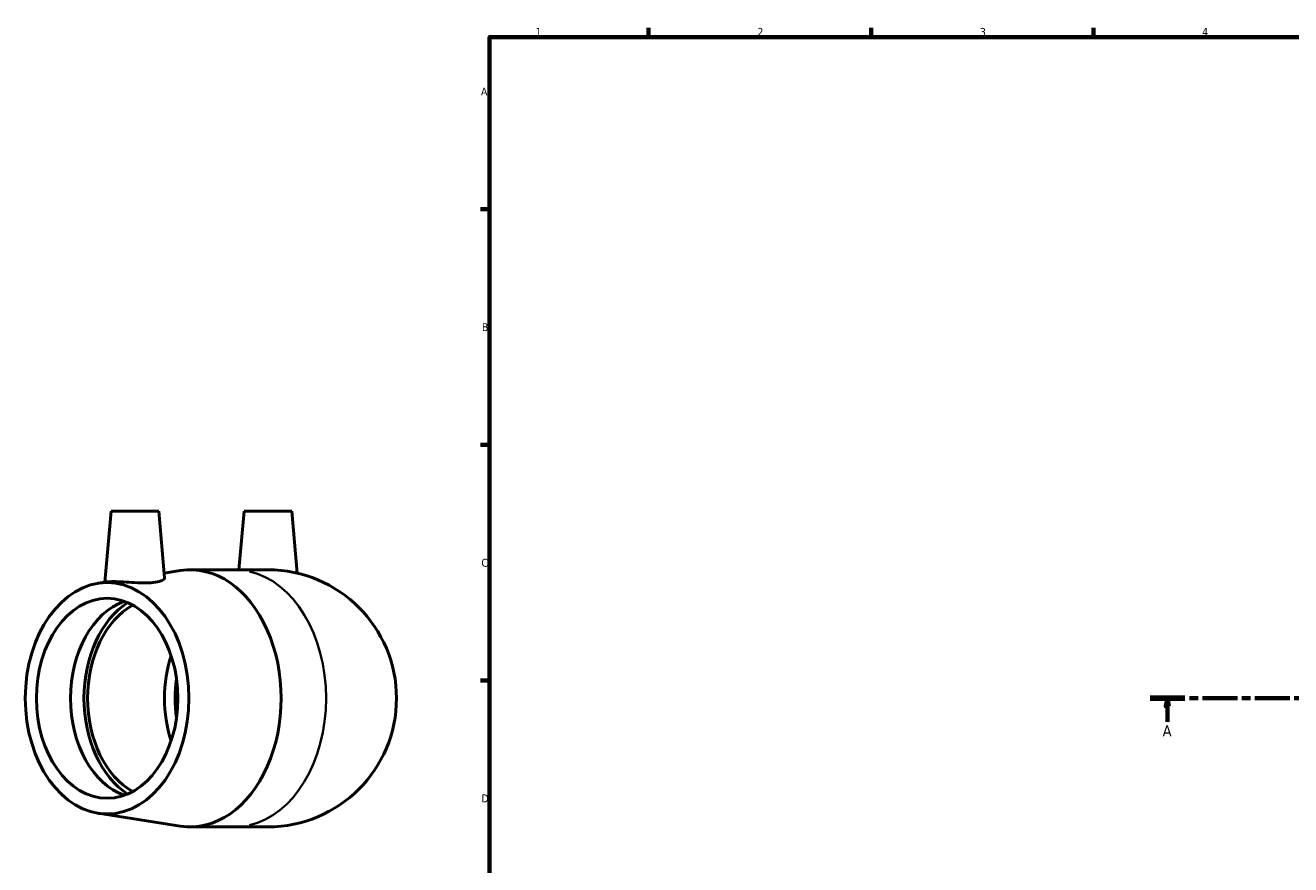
# Model space of a CAD drawing. Header units: millimetres. Extents: x -126 to 1288, y -178 to 886.
# Tile 2 of 6: x -126 to 272, y 313 to 578. Entities that reach past the tile are written whole.
import ezdxf

# ---------------------------------------------------------------- set-up
doc = ezdxf.new("R2010")
doc.units = ezdxf.units.MM
doc.linetypes.add('CHAIN', pattern=[0.3543, 0.2362, -0.0295, 0.0591, -0.0295])
for name, color, linetype, lineweight in [('Border (ISO)', 7, 'Continuous', 70), ('Section Line (ISO)', 7, 'CHAIN', 70), ('Visible (ISO)', 7, 'Continuous', 50), ('Visible Narrow (ISO)', 7, 'Continuous', 35)]:
    doc.layers.add(name, color=color, linetype=linetype, lineweight=lineweight)
doc.styles.add('Label Text (ISO)', font='tahoma.ttf')
doc.styles.add('Note Text (ISO)', font='tahoma.ttf')

# ---------------------------------------------------------------- blocks, each defined once
blk = doc.blocks.new('Borders Default Border')
at = {"layer": 'Border (ISO)'}
for p, q in [((70.08, 574), (70.08, 576.9)), ((140.17, 574), (140.17, 576.9)), ((210.25, 574), (210.25, 576.9)), ((20, 519.75), (17.1, 519.75)), ((20, 445.5), (17.1, 445.5)), ((20, 371.25), (17.1, 371.25))]:
    blk.add_line(p, q, dxfattribs=at)
at = {"layer": 'Border (ISO)', "flags": 128}
blk.add_lwpolyline([(20, 20), (20, 574), (821, 574), (821, 20), (20, 20)], dxfattribs=at)
at = {"layer": 'Border (ISO)', "color": 232, "true_color": 0xca0064, "char_height": 2.5, "attachment_point": 7, "style": 'Note Text (ISO)'}
for s, insert in [('1', (34.48, 574.4)), ('2', (104.37, 574.4)), ('3', (174.43, 574.35)), ('4', (244.42, 574.4)), ('A', (17.29, 555.62)), ('B', (17.59, 481.37)), ('C', (17.43, 407.08)), ('D', (17.43, 332.88))]:
    blk.add_mtext(s, dxfattribs=dict(at, insert=insert))
blk = doc.blocks.new('2dTransSection0')
at = {"layer": 'Section Line (ISO)', "linetype": 'CHAIN', "ltscale": 46.650017}
blk.add_line((228, 365.68), (966.16, 365.68), dxfattribs=at)
at = {"layer": 'Section Line (ISO)', "linetype": 'Continuous', "lineweight": 140}
blk.add_line((228, 365.68), (238.93, 365.68), dxfattribs=at)
at = {"layer": 'Section Line (ISO)', "linetype": 'Continuous'}
for p, q in [((233.46, 365.68), (232.96, 363.18)), ((232.96, 363.18), (233.96, 363.18)), ((233.46, 363.18), (233.46, 365.68)), ((233.96, 363.18), (233.46, 365.68)), ((233.46, 358.27), (233.46, 363.18))]:
    blk.add_line(p, q, dxfattribs=at)
at = {"layer": 'Section Line (ISO)', "linetype": 'Continuous', "flags": 128}
blk.add_lwpolyline([(233.96, 363.18), (233.46, 365.68), (232.96, 363.18), (233.96, 363.18)], dxfattribs=at)
at = {"layer": 'Section Line (ISO)'}
blk.add_solid([(233.96, 363.18), (233.46, 365.68), (232.96, 363.18), (233.96, 363.18)], dxfattribs=at)
at = {"layer": 'Section Line (ISO)', "insert": (231.97, 353.68), "char_height": 3.5, "attachment_point": 7, "style": 'Label Text (ISO)'}
blk.add_mtext('A', dxfattribs=at)

msp = doc.modelspace()

# ---------------------------------------------------------------- linework, layer by layer
at = {"layer": 'Visible (ISO)'}
for p, q in [((-99.176, 424.677), (-101.14, 402.239)), ((-99.176, 424.677), (-84.176, 424.677)), ((-84.176, 424.677), (-82.336, 403.637)), ((-57.316, 424.677), (-58.934, 406.177)), ((-57.316, 424.677), (-42.316, 424.677)), ((-42.316, 424.677), (-40.604, 405.116)), ((-82.468, 405.147), (-77.415, 405.934)), ((-74.28, 406.177), (-60.138, 406.177)), ((-49.816, 406.177), (-60.138, 406.177)), ((-103.265, 401.908), (-100.577, 402.327)), ((-103.265, 329.446), (-77.415, 325.421)), ((-74.28, 325.177), (-60.138, 325.177)), ((-60.138, 325.177), (-49.816, 325.177))]:
    msp.add_line(p, q, dxfattribs=at)
msp.add_arc((-49.816, 365.677), 40.5, 270, 90, dxfattribs=at)
for centre, major_axis, start_param, end_param in [((-74.28, 365.677), (0, 40.5), 3.0319134, 6.3928645), ((-89.695, 365.677), (0, -31.5), 3.3852668, 6.0395112), ((-84.321, 365.677), (0, 33.115), 0.4261568, 2.7154358), ((-84.321, 365.677), (0, -31.5), 3.511903, 5.912875), ((-60.138, 365.677), (0, 31.5), 1.1308204, 2.0107723), ((-60.138, 365.677), (0, 26.775), 1.3432232, 1.7983695)]:
    msp.add_ellipse(centre, major_axis=major_axis, ratio=0.7071068, start_param=start_param, end_param=end_param, dxfattribs=at)
for major_axis in [(0, -36.45), (0, -31.5)]:
    msp.add_ellipse((-100.443, 365.677), major_axis=major_axis, ratio=0.7071068, dxfattribs=at)
for points, knots in [([(-82.336, 403.637), (-82.335, 403.626), (-82.334, 403.614), (-82.335, 403.356), (-82.58, 403.073), (-83.586, 402.58), (-84.346, 402.373), (-85.235, 402.244)], [4.95719337, 4.95719337, 4.95719337, 4.95719337, 4.97461759, 4.97461759, 5.34393317, 5.34393317, 5.71324875, 5.71324875, 5.71324875, 5.71324875]), ([(-85.235, 402.244), (-86.071, 402.122), (-87.124, 402.053), (-89.417, 402.038), (-90.658, 402.087), (-92.978, 402.211), (-94.215, 402.293), (-96.491, 402.414), (-97.531, 402.451), (-99.179, 402.451), (-99.899, 402.414), (-100.454, 402.345), (-100.517, 402.336), (-100.576, 402.327)], [0, 0, 0, 0, 0.347437, 0.347437, 0.694874, 0.694874, 1.0444803, 1.0444803, 1.3940867, 1.3940867, 1.743693, 1.743693, 1.7927052, 1.7927052, 1.7927052, 1.7927052])]:
    msp.add_open_spline(points, degree=3, knots=knots, dxfattribs=at)
at = {"layer": 'Visible Narrow (ISO)'}
msp.add_ellipse((-60.138, 365.677), major_axis=(0, 40.5), ratio=0.7071068, start_param=3.2986723, end_param=6.1261057, dxfattribs=at)

# ---------------------------------------------------------------- block references
msp.add_blockref('Borders Default Border', (0, 0))
at = {"layer": 'Section Line (ISO)'}
msp.add_blockref('2dTransSection0', (0, 0), dxfattribs=at)

doc.saveas('drawing.dxf')
